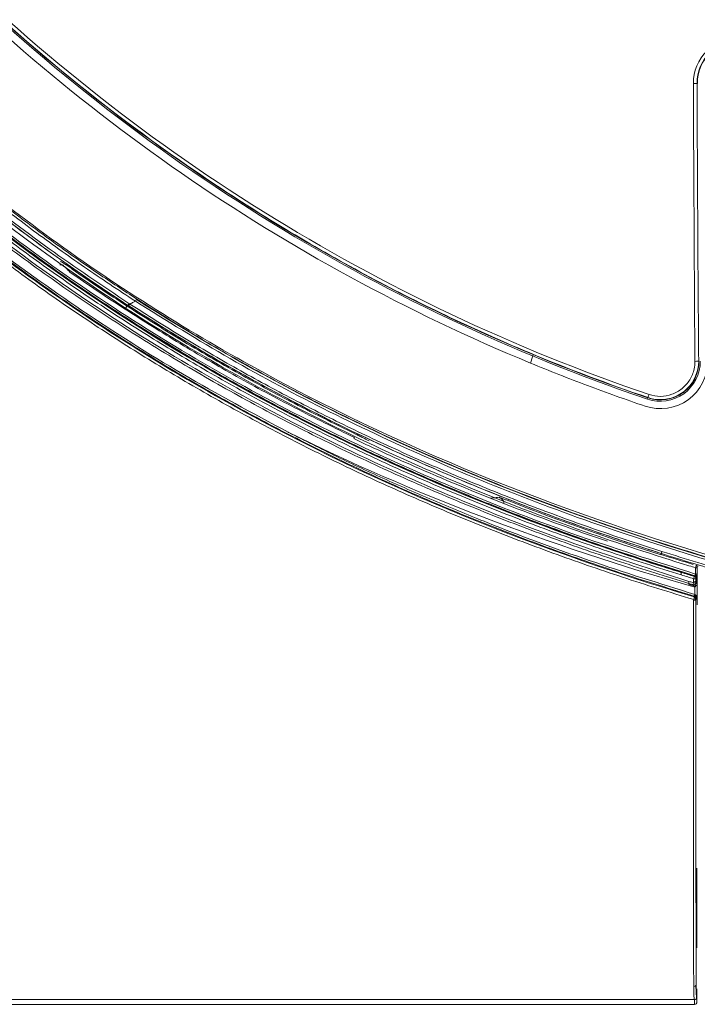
# Model space of a CAD drawing. Extents: x 4615668 to 9294084, y 16339 to 10688993.
# Tile 62 of 256: x 4720891 to 4720898, y 5342529 to 5342539. Entities that reach past the tile are written whole.
import ezdxf

# ---------------------------------------------------------------- set-up
doc = ezdxf.new("R2010")
doc.units = 0
doc.header["$MEASUREMENT"] = 0
doc.layers.add('WM_KLIM_urządzenia', color=3, linetype='Continuous', lineweight=13)
doc.layers.add('Wymiat 100', color=251, linetype='Continuous', lineweight=5)

# ---------------------------------------------------------------- blocks, each defined once
blk = doc.blocks.new('G$C189976BA')
at = {"layer": 'WM_KLIM_urządzenia', "linetype": 'Continuous'}
for p, q in [((13.865, 7.728), (13.871, 7.738)), ((13.894, 7.749), (13.883, 7.756)), ((20.03, 6.766), (20.021, 6.778)), ((19.621, 6.699), (19.625, 6.714)), ((20.17, 4.836), (20.17, 4.768)), ((20.139, 4.742), (20.145, 4.745)), ((20.152, 4.733), (20.158, 4.736)), ((20.153, 4.745), (20.162, 4.744)), ((20.156, 4.683), (20.156, 4.716)), ((20.156, 4.671), (20.156, 4.683)), ((20.157, 4.717), (20.163, 4.72)), ((20.163, 4.72), (20.157, 4.717)), ((20.158, 4.736), (20.161, 4.738)), ((20.163, 4.677), (20.163, 4.72)), ((20.158, 4.637), (20.146, 4.651)), ((20.162, 4.51), (20.151, 4.504)), ((20.155, 4.488), (20.154, 4.479)), ((20.156, 4.085), (20.156, 3.965)), ((20.159, 0.15), (20.155, 0.214)), ((8.515, 0.008), (20.141, 0.008)), ((20.137, 0.025), (20.141, 0.025)), ((20.141, 0.025), (20.141, 0.06)), ((20.141, 0.008), (20.141, 0.025)), ((20.164, 0.072), (20.162, 0.108)), ((20.168, 0.086), (20.168, 0.034))]:
    blk.add_line(p, q, dxfattribs=at)
for centre, major_axis, ratio, start_param, end_param in [((20.129, 10.191), (-0.0438, -0.0002), 0.05078, 1.552307, 3.054213), ((13.886, 7.76), (-0.0143, -0.0221), 0.017636, 0.034912, 1.495231), ((13.896, 7.753), (-0.0143, -0.0221), 0.017684, 0.034912, 1.495195), ((13.958, 7.785), (-0.0143, -0.0221), 0.017638, 1.494984, 2.958174), ((13.841, 7.692), (-0.0239, -0.0368), 0.013307, 3.176502, 4.635722), ((20.146, 7.121), (-0.0438, -0.0003), 0.082669, 1.552947, 3.054026), ((19.639, 6.755), (0.0141, 0.0415), 0.011431, 3.228865, 4.623695), ((20.153, 4.837), (0.0175, 0), 0.123307, 4.697775, 6.176178), ((20.131, 4.717), (-0.0076, -0.0252), 0.022388, 1.446256, 3.054304), ((20.131, 4.717), (-0.0263, 0), 0.125363, 1.556263, 3.034711), ((20.131, 4.684), (-0.0263, 0), 0.126161, 1.556307, 3.034756), ((20.131, 4.717), (-0.0127, 0.0231), 0.992598, 4.199774, 5.482775), ((20.137, 4.72), (-0.0127, 0.0231), 0.992598, 4.199507, 5.482757), ((20.153, 4.764), (0.0051, 0.0168), 0.022173, 1.489125, 3.054305), ((20.153, 4.768), (0.0175, 0), 0.124805, 4.697866, 6.176276), ((20.153, 4.767), (0.0175, -0.0001), 0.084498, 4.710447, 6.176735), ((20.131, 4.672), (-0.02, -0.0171), 0.987257, 0.579587, 2.414636), ((20.131, 4.672), (-0.0076, -0.0252), 0.022713, 0.087289, 1.445231), ((20.131, 4.672), (-0.0263, 0), 0.126435, 1.556322, 3.034772), ((20.134, 4.487), (-0.0219, 0.0007), 0.162954, 3.248663, 4.64406), ((20.145, 4.537), (-0.005, -0.0168), 0.023922, 4.583036, 5.846518), ((20.145, 4.537), (-0.005, -0.0168), 0.023922, 5.846518, 6.195894), ((20.153, 4.535), (-0.0047, -0.0169), 0.206412, 4.636787, 5.890697), ((20.153, 4.535), (-0.0047, -0.0169), 0.206412, 5.890697, 6.193993), ((20.164, 4.53), (-0.0085, -0.0153), 0.436991, 4.820016, 6.12378), ((20.164, 4.53), (-0.0085, -0.0153), 0.436991, 6.12378, 6.16467), ((20.141, 4.494), (-0.0128, 0.023), 0.992623, 4.19542, 5.213229)]:
    blk.add_ellipse(centre, major_axis=major_axis, ratio=ratio, start_param=start_param, end_param=end_param, dxfattribs=at)
at = {"layer": 'WM_KLIM_urządzenia', "linetype": 'Continuous', "extrusion": (0, 0, -1)}
blk.add_ellipse((20.141, 0.034), major_axis=(0, 0.0264), ratio=0.996195, start_param=1.570796, end_param=3.141593, dxfattribs=at)
at = {"layer": 'WM_KLIM_urządzenia', "linetype": 'Continuous'}
for points, knots in [([(4.541, 20.141), (4.62, 19.883), (4.778, 19.372), (5.039, 18.618), (5.318, 17.881), (5.615, 17.161), (5.931, 16.459), (6.264, 15.775), (6.616, 15.108), (6.986, 14.458), (7.374, 13.827), (7.781, 13.212), (8.205, 12.615), (8.762, 11.887), (9.471, 11.046), (10.359, 10.116), (11.304, 9.243), (12.305, 8.427), (13.363, 7.668), (14.475, 6.962), (15.254, 6.545), (15.646, 6.334)], [0, 0, 0, 0, 0.044359, 0.088119, 0.131317, 0.173991, 0.216178, 0.257919, 0.299255, 0.340228, 0.380882, 0.421259, 0.461407, 0.50137, 0.571972, 0.642341, 0.712747, 0.783456, 0.854733, 0.926832, 1, 1, 1, 1]), ([(20.148, 4.747), (19.897, 4.825), (19.395, 4.98), (18.651, 5.24), (17.916, 5.518), (17.191, 5.82), (16.475, 6.143), (15.77, 6.491), (15.075, 6.862), (14.392, 7.258), (13.724, 7.679), (13.073, 8.121), (12.442, 8.586), (11.83, 9.071), (11.239, 9.579), (10.668, 10.108), (10.116, 10.658), (9.585, 11.231), (9.075, 11.826), (8.585, 12.442), (8.117, 13.079), (7.672, 13.733), (7.253, 14.401), (6.859, 15.08), (6.49, 15.772), (6.144, 16.474), (5.821, 17.188), (5.52, 17.913), (5.241, 18.648), (4.981, 19.392), (4.826, 19.895), (4.748, 20.147)], [0, 0, 0, 0, 0.034653, 0.069219, 0.103721, 0.138188, 0.172653, 0.20715, 0.24172, 0.276415, 0.31114, 0.34568, 0.380053, 0.414305, 0.448485, 0.482641, 0.516822, 0.551078, 0.585461, 0.620019, 0.65478, 0.689535, 0.724111, 0.758574, 0.79297, 0.827341, 0.861723, 0.896151, 0.930655, 0.965263, 1, 1, 1, 1]), ([(4.767, 20.15), (4.839, 19.918), (4.981, 19.457), (5.216, 18.777), (5.463, 18.112), (5.82, 17.23), (6.31, 16.15), (7.011, 14.825), (7.831, 13.5), (8.944, 11.971), (10.465, 10.259), (12.511, 8.481), (14.496, 7.183), (16.177, 6.297), (17.463, 5.715), (18.79, 5.197), (19.695, 4.911), (20.153, 4.766)], [0, 0, 0, 0, 0.032026, 0.063631, 0.094836, 0.125665, 0.189001, 0.251253, 0.323227, 0.394224, 0.500483, 0.624393, 0.750614, 0.812192, 0.874878, 0.936669, 1, 1, 1, 1]), ([(20.08, 4.499), (19.818, 4.58), (19.296, 4.742), (18.529, 5.011), (17.779, 5.297), (17.047, 5.602), (16.334, 5.927), (15.639, 6.27), (14.962, 6.632), (14.304, 7.013), (13.663, 7.412), (13.041, 7.831), (12.438, 8.268), (11.852, 8.724), (11.285, 9.198), (10.736, 9.692), (10.05, 10.353), (9.251, 11.208), (8.37, 12.284), (7.556, 13.425), (6.808, 14.63), (6.127, 15.899), (5.513, 17.232), (4.96, 18.628), (4.654, 19.593), (4.499, 20.081)], [0, 0, 0, 0, 0.035777, 0.071059, 0.105879, 0.140266, 0.174253, 0.207874, 0.241164, 0.274158, 0.306892, 0.339405, 0.371733, 0.403915, 0.435991, 0.467999, 0.49998, 0.559966, 0.620172, 0.680856, 0.742273, 0.804667, 0.868274, 0.933315, 1, 1, 1, 1]), ([(4.512, 20.139), (5.067, 18.283), (5.797, 16.502), (6.989, 14.398), (7.243, 13.981), (7.776, 13.169), (8.054, 12.774), (8.925, 11.624), (9.553, 10.901), (10.908, 9.548), (11.634, 8.916), (12.797, 8.038), (13.197, 7.757), (14.009, 7.226), (14.422, 6.975), (16.51, 5.794), (18.283, 5.067), (20.138, 4.513)], [0, 0, 0, 0, 0.249419, 0.249419, 0.312069, 0.312069, 0.37472, 0.37472, 0.50002, 0.50002, 0.625321, 0.625321, 0.687971, 0.687971, 0.750622, 0.750622, 1, 1, 1, 1]), ([(20.14, 4.521), (19.88, 4.601), (19.362, 4.76), (18.596, 5.026), (17.841, 5.312), (17.097, 5.621), (16.365, 5.953), (15.646, 6.308), (14.939, 6.687), (14.245, 7.091), (13.564, 7.521), (12.898, 7.976), (12.251, 8.455), (11.626, 8.956), (11.023, 9.477), (10.444, 10.018), (9.888, 10.58), (9.354, 11.161), (8.843, 11.762), (8.355, 12.383), (7.888, 13.023), (7.444, 13.682), (7.024, 14.357), (6.628, 15.046), (6.257, 15.746), (5.91, 16.456), (5.588, 17.174), (5.288, 17.902), (5.011, 18.639), (4.754, 19.383), (4.599, 19.885), (4.522, 20.136)], [0, 0, 0, 0, 0.035266, 0.070362, 0.105313, 0.140149, 0.174903, 0.20961, 0.244309, 0.279043, 0.31386, 0.348822, 0.38372, 0.418372, 0.452815, 0.487099, 0.521277, 0.555398, 0.589513, 0.62367, 0.657916, 0.692297, 0.726807, 0.761223, 0.795477, 0.829627, 0.863709, 0.897758, 0.931806, 0.965878, 1, 1, 1, 1]), ([(20.08, 4.66), (19.827, 4.739), (19.32, 4.897), (18.566, 5.161), (17.815, 5.448), (17.068, 5.761), (16.327, 6.1), (15.591, 6.467), (14.862, 6.863), (14.141, 7.291), (13.427, 7.751), (12.725, 8.244), (12.039, 8.769), (11.372, 9.323), (10.728, 9.906), (10.105, 10.52), (9.506, 11.164), (8.929, 11.839), (8.376, 12.545), (7.848, 13.283), (7.345, 14.052), (6.87, 14.848), (6.425, 15.669), (6.011, 16.511), (5.628, 17.373), (5.275, 18.256), (4.949, 19.159), (4.757, 19.773), (4.66, 20.081)], [0, 0, 0, 0, 0.034869, 0.069916, 0.105163, 0.140638, 0.176372, 0.212403, 0.248776, 0.285541, 0.322766, 0.360484, 0.398389, 0.436364, 0.474465, 0.512759, 0.551314, 0.5902, 0.629491, 0.66926, 0.709586, 0.750344, 0.791246, 0.83235, 0.87372, 0.915416, 0.957493, 1, 1, 1, 1]), ([(4.684, 20.081), (4.765, 19.822), (4.925, 19.308), (5.191, 18.552), (5.475, 17.813), (5.777, 17.092), (6.097, 16.389), (6.436, 15.703), (6.794, 15.036), (7.17, 14.387), (7.564, 13.755), (7.977, 13.142), (8.408, 12.546), (8.858, 11.968), (9.326, 11.409), (9.812, 10.867), (10.465, 10.189), (11.309, 9.398), (12.373, 8.526), (13.5, 7.719), (14.692, 6.977), (15.946, 6.301), (17.264, 5.692), (18.644, 5.143), (19.598, 4.839), (20.08, 4.684)], [0, 0, 0, 0, 0.035711, 0.070931, 0.105692, 0.140023, 0.173957, 0.207529, 0.240771, 0.273719, 0.30641, 0.338878, 0.371163, 0.403302, 0.435334, 0.467297, 0.499231, 0.559315, 0.619619, 0.680402, 0.741915, 0.804403, 0.868099, 0.933229, 1, 1, 1, 1]), ([(19.992, 4.756), (19.736, 4.837), (19.228, 4.997), (18.479, 5.264), (17.747, 5.547), (17.033, 5.849), (16.337, 6.169), (15.659, 6.508), (14.998, 6.864), (14.355, 7.239), (13.729, 7.632), (13.122, 8.043), (12.532, 8.472), (11.959, 8.92), (11.405, 9.386), (10.868, 9.869), (10.199, 10.517), (9.418, 11.351), (8.558, 12.401), (7.762, 13.513), (7.03, 14.687), (6.361, 15.923), (5.757, 17.221), (5.213, 18.58), (4.909, 19.518), (4.756, 19.993)], [0, 0, 0, 0, 0.035786, 0.071086, 0.105929, 0.140347, 0.174372, 0.208036, 0.241375, 0.274424, 0.307216, 0.339791, 0.372184, 0.404433, 0.436576, 0.468653, 0.500703, 0.560639, 0.620797, 0.68143, 0.742782, 0.805092, 0.868588, 0.933489, 1, 1, 1, 1]), ([(4.784, 19.995), (4.852, 19.773), (4.923, 19.551), (5.367, 18.219), (5.81, 17.127), (6.855, 15.017), (7.45, 14.011), (8.462, 12.584), (8.819, 12.121), (9.574, 11.225), (9.974, 10.788), (12.056, 8.709), (13.968, 7.373), (17.137, 5.805), (18.223, 5.366), (19.553, 4.922), (19.772, 4.852), (19.993, 4.784)], [0, 0, 0, 0, 0.030952, 0.030952, 0.187332, 0.187332, 0.343713, 0.343713, 0.421903, 0.421903, 0.500094, 0.500094, 0.812855, 0.812855, 0.969236, 0.969236, 1, 1, 1, 1]), ([(4.786, 19.993), (5.331, 18.22), (6.036, 16.525), (7.177, 14.512), (7.425, 14.106), (7.948, 13.307), (8.226, 12.913), (9.091, 11.768), (9.713, 11.053), (11.046, 9.719), (11.758, 9.1), (12.89, 8.242), (13.278, 7.968), (14.077, 7.443), (14.488, 7.191), (16.515, 6.04), (18.218, 5.332), (19.992, 4.787)], [0, 0, 0, 0, 0.246007, 0.246007, 0.309504, 0.309504, 0.373002, 0.373002, 0.499996, 0.499996, 0.626991, 0.626991, 0.690488, 0.690488, 0.753986, 0.753986, 1, 1, 1, 1]), ([(4.884, 19.993), (4.925, 19.86), (4.967, 19.727), (5.084, 19.366), (5.162, 19.138), (5.401, 18.461), (5.572, 18.015), (6.12, 16.696), (6.534, 15.841), (7.235, 14.599), (7.482, 14.191), (8.005, 13.391), (8.281, 12.997), (9.149, 11.846), (9.777, 11.122), (11.137, 9.763), (11.861, 9.137), (13.378, 7.994), (14.174, 7.476), (15.833, 6.538), (16.701, 6.117), (18.025, 5.567), (18.471, 5.396), (19.304, 5.102), (19.691, 4.978), (20.08, 4.857)], [0, 0, 0, 0, 0.018601, 0.018601, 0.050564, 0.050564, 0.114491, 0.114491, 0.242343, 0.242343, 0.30627, 0.30627, 0.370196, 0.370196, 0.498049, 0.498049, 0.625902, 0.625902, 0.753755, 0.753755, 0.881608, 0.881608, 0.945534, 0.945534, 1, 1, 1, 1]), ([(6.699, 19.621), (7.21, 18.115), (7.884, 16.696), (9.128, 14.696), (9.583, 14.049), (10.571, 12.804), (11.095, 12.216), (12.76, 10.55), (13.992, 9.568), (16.688, 7.887), (18.115, 7.211), (19.621, 6.699)], [0, 0, 0, 0, 0.25, 0.25, 0.375, 0.375, 0.5, 0.5, 0.75, 0.75, 1, 1, 1, 1]), ([(19.625, 6.714), (18.12, 7.225), (16.695, 7.9), (14.001, 9.58), (12.77, 10.562), (11.106, 12.226), (10.582, 12.814), (9.595, 14.058), (9.14, 14.704), (7.897, 16.703), (7.224, 18.121), (6.713, 19.626)], [0, 0, 0, 0, 0.25, 0.25, 0.5, 0.5, 0.625, 0.625, 0.75, 0.75, 1, 1, 1, 1]), ([(6.716, 19.627), (6.862, 19.197), (7.023, 18.771), (7.713, 17.109), (8.345, 15.927), (9.465, 14.25), (9.868, 13.705), (10.728, 12.657), (11.18, 12.158), (12.601, 10.733), (13.635, 9.88), (15.32, 8.749), (15.903, 8.397), (17.088, 7.76), (17.694, 7.472), (18.744, 7.033), (19.182, 6.868), (19.627, 6.717)], [0, 0, 0, 0, 0.07153, 0.07153, 0.284983, 0.284983, 0.39171, 0.39171, 0.498437, 0.498437, 0.711891, 0.711891, 0.818617, 0.818617, 0.925344, 0.925344, 1, 1, 1, 1]), ([(6.751, 19.639), (7.261, 18.137), (7.933, 16.722), (9.174, 14.727), (9.628, 14.082), (10.613, 12.841), (11.136, 12.254), (12.797, 10.593), (14.026, 9.613), (16.714, 7.936), (18.137, 7.261), (19.639, 6.751)], [0, 0, 0, 0, 0.25, 0.25, 0.375, 0.375, 0.5, 0.5, 0.75, 0.75, 1, 1, 1, 1]), ([(18.328, 7.098), (16.958, 7.664), (15.671, 8.366), (13.26, 10.031), (12.127, 11.007), (10.124, 13.145), (9.241, 14.311), (8.101, 16.211), (7.754, 16.868), (7.134, 18.207), (6.86, 18.893), (6.623, 19.595)], [0, 0, 0, 0, 0.25, 0.25, 0.5, 0.5, 0.75, 0.75, 0.875, 0.875, 1, 1, 1, 1]), ([(13.871, 7.738), (12.666, 8.52), (11.533, 9.429), (9.499, 11.452), (8.593, 12.569), (7.8, 13.776)], [0, 0, 0, 0, 0.5, 0.5, 1, 1, 1, 1]), ([(7.801, 13.776), (8.059, 13.383), (8.331, 12.998), (9.185, 11.867), (9.804, 11.154), (11.145, 9.812), (11.86, 9.192), (12.994, 8.333), (13.382, 8.06), (13.809, 7.78), (13.84, 7.759), (13.872, 7.739)], [0, 0, 0, 0, 0.163529, 0.163529, 0.492928, 0.492928, 0.822327, 0.822327, 0.987027, 0.987027, 1, 1, 1, 1]), ([(7.829, 13.776), (7.961, 13.58), (8.225, 13.186), (8.65, 12.609), (9.167, 11.949), (9.791, 11.222), (10.533, 10.445), (11.315, 9.707), (12.139, 9.011), (12.992, 8.356), (13.589, 7.957), (13.885, 7.758)], [0, 0, 0, 0, 0.082318, 0.165587, 0.250015, 0.374635, 0.499671, 0.624773, 0.749658, 0.875699, 1, 1, 1, 1]), ([(20.128, 10.189), (20.127, 10.324), (20.183, 10.457), (20.371, 10.647), (20.504, 10.703), (20.64, 10.704)], [0, 0, 0, 0, 0.5, 0.5, 1, 1, 1, 1]), ([(20.64, 10.665), (20.64, 10.665), (20.639, 10.665), (20.515, 10.665), (20.393, 10.613), (20.219, 10.438), (20.168, 10.316), (20.169, 10.191), (20.169, 10.191), (20.169, 10.19)], [0, 0, 0, 0, 0.001099, 0.001099, 0.500068, 0.500068, 0.999037, 0.999037, 1, 1, 1, 1]), ([(20.64, 10.662), (20.516, 10.662), (20.395, 10.61), (20.222, 10.437), (20.172, 10.315), (20.173, 10.191)], [0, 0, 0, 0, 0.5, 0.5, 1, 1, 1, 1]), ([(13.957, 7.783), (13.768, 7.907), (13.387, 8.158), (12.827, 8.561), (12.188, 9.052), (11.478, 9.642), (10.975, 10.114), (10.722, 10.352)], [0, 0, 0, 0, 0.164342, 0.331042, 0.500002, 0.748459, 1, 1, 1, 1]), ([(10.742, 10.372), (10.903, 10.218), (11.22, 9.917), (11.702, 9.493), (12.176, 9.1), (12.641, 8.736), (13.095, 8.401), (13.536, 8.092), (13.829, 7.9), (13.972, 7.806)], [0, 0, 0, 0, 0.16177, 0.317111, 0.466151, 0.608964, 0.74557, 0.875939, 1, 1, 1, 1]), ([(31.44, 3.515), (29.576, 3.516), (27.712, 3.616), (24.013, 4.068), (22.177, 4.421), (18.603, 5.471), (16.863, 6.168), (14.419, 7.521), (13.633, 8.023), (12.134, 9.131), (11.423, 9.735), (10.753, 10.383)], [0, 0, 0, 0, 0.25, 0.25, 0.5, 0.5, 0.75, 0.75, 0.875, 0.875, 1, 1, 1, 1]), ([(20.146, 7.118), (20.145, 7.147), (20.145, 7.176), (20.144, 7.322), (20.143, 7.438), (20.139, 8.021), (20.137, 8.488), (20.132, 9.366), (20.13, 9.777), (20.128, 10.189)], [0, 0, 0, 0, 0.028492, 0.028492, 0.142458, 0.142458, 0.598352, 0.598352, 1, 1, 1, 1]), ([(13.148, 8.186), (13.148, 8.186), (13.148, 8.186), (13.146, 8.186), (13.144, 8.186), (13.135, 8.185), (13.128, 8.184), (13.121, 8.184)], [0, 0, 0, 0, 0.005199, 0.005199, 0.198743, 0.198743, 1, 1, 1, 1]), ([(13.129, 8.222), (13.131, 8.222), (13.134, 8.221), (13.15, 8.211), (13.175, 8.194), (13.212, 8.169), (13.241, 8.149), (13.256, 8.138)], [0, 0, 0, 0, 0.164334, 0.325885, 0.501498, 0.743942, 1, 1, 1, 1]), ([(13.232, 8.105), (13.221, 8.117), (13.202, 8.136), (13.177, 8.162), (13.155, 8.182), (13.15, 8.185), (13.148, 8.186)], [0, 0, 0, 0, 0.321514, 0.500931, 0.772918, 1, 1, 1, 1]), ([(13.256, 8.138), (13.457, 7.998), (13.66, 7.861), (13.865, 7.728), (13.865, 7.728), (13.865, 7.728)], [0, 0, 0, 0, 0.999994, 0.999994, 1, 1, 1, 1]), ([(13.882, 7.731), (13.878, 7.734), (13.875, 7.736), (13.871, 7.738), (13.871, 7.738), (13.871, 7.738)], [0, 0, 0, 0, 0.999676, 0.999676, 1, 1, 1, 1]), ([(19.773, 4.992), (19.513, 5.078), (19.004, 5.244), (18.269, 5.515), (17.577, 5.792), (16.929, 6.073), (16.322, 6.357), (15.757, 6.64), (15.233, 6.921), (14.747, 7.197), (14.3, 7.464), (14.018, 7.644), (13.882, 7.731)], [0, 0, 0, 0, 0.126178, 0.246382, 0.360678, 0.469125, 0.571805, 0.668813, 0.760143, 0.845788, 0.925743, 1, 1, 1, 1]), ([(19.773, 4.993), (19.429, 5.104), (19.085, 5.219), (18.074, 5.585), (17.413, 5.855), (16.112, 6.453), (15.476, 6.78), (14.526, 7.327), (14.203, 7.528), (13.883, 7.732)], [0, 0, 0, 0, 0.166852, 0.166852, 0.495981, 0.495981, 0.825109, 0.825109, 1, 1, 1, 1]), ([(13.896, 7.751), (13.9, 7.754), (13.916, 7.762), (13.937, 7.772), (13.953, 7.781), (13.957, 7.783)], [0, 0, 0, 0, 0.204834, 0.80057, 1, 1, 1, 1]), ([(13.896, 7.751), (14.09, 7.628), (14.48, 7.38), (15.084, 7.03), (15.703, 6.694), (16.34, 6.374), (16.994, 6.07), (17.666, 5.781), (18.355, 5.508), (19.06, 5.25), (19.539, 5.093), (19.781, 5.014)], [0, 0, 0, 0, 0.106013, 0.213095, 0.321335, 0.430822, 0.541643, 0.653885, 0.767636, 0.88298, 1, 1, 1, 1]), ([(31.439, 3.453), (31.077, 3.456), (30.358, 3.46), (29.29, 3.496), (28.242, 3.553), (27.214, 3.633), (26.207, 3.735), (25.219, 3.861), (24.252, 4.009), (23.305, 4.179), (22.226, 4.404), (21.026, 4.699), (19.72, 5.085), (18.464, 5.522), (17.26, 6.009), (16.108, 6.548), (15.004, 7.132), (14.304, 7.567), (13.957, 7.783)], [0, 0, 0, 0, 0.059589, 0.118101, 0.175565, 0.232011, 0.287471, 0.341978, 0.395565, 0.448268, 0.500126, 0.576653, 0.651207, 0.723942, 0.79502, 0.864609, 0.932879, 1, 1, 1, 1]), ([(13.97, 7.803), (15.196, 7.014), (16.501, 6.348), (19.586, 5.095), (21.396, 4.582), (25.07, 3.861), (26.935, 3.649), (29.682, 3.5), (30.561, 3.477), (31.439, 3.477)], [0, 0, 0, 0, 0.23976, 0.23976, 0.547659, 0.547659, 0.855558, 0.855558, 1, 1, 1, 1]), ([(13.972, 7.806), (14.165, 7.684), (14.574, 7.426), (15.236, 7.045), (16.046, 6.614), (16.987, 6.165), (18.251, 5.63), (20.036, 4.994), (22.037, 4.459), (24.415, 3.992), (26.574, 3.708), (29.053, 3.518), (30.574, 3.496), (31.439, 3.484)], [0, 0, 0, 0, 0.0376, 0.079407, 0.125729, 0.188399, 0.250897, 0.351483, 0.499779, 0.591139, 0.749964, 0.857613, 1, 1, 1, 1]), ([(16.38, 6.275), (16.159, 6.383), (15.72, 6.599), (15.077, 6.947), (14.45, 7.309), (14.044, 7.566), (13.842, 7.695)], [0, 0, 0, 0, 0.253537, 0.504549, 0.753286, 1, 1, 1, 1]), ([(13.865, 7.728), (14.059, 7.605), (14.467, 7.345), (15.07, 6.997), (15.719, 6.645), (16.153, 6.431), (16.398, 6.31)], [0, 0, 0, 0, 0.237478, 0.499739, 0.718113, 1, 1, 1, 1]), ([(19.595, 6.622), (19.755, 6.569), (19.936, 6.596), (20.206, 6.791), (20.29, 6.953), (20.29, 7.121)], [0, 0, 0, 0, 0.5, 0.5, 1, 1, 1, 1]), ([(19.621, 6.699), (19.755, 6.654), (19.908, 6.677), (20.135, 6.842), (20.206, 6.98), (20.205, 7.121)], [0, 0, 0, 0, 0.5, 0.5, 1, 1, 1, 1]), ([(20.19, 7.121), (20.191, 6.985), (20.123, 6.851), (19.903, 6.692), (19.755, 6.67), (19.625, 6.714)], [0, 0, 0, 0, 0.5, 0.5, 1, 1, 1, 1]), ([(19.627, 6.717), (19.67, 6.702), (19.715, 6.695), (19.87, 6.693), (19.981, 6.738), (20.14, 6.895), (20.186, 7.004), (20.187, 7.117), (20.187, 7.118), (20.187, 7.12)], [0, 0, 0, 0, 0.167887, 0.167887, 0.580684, 0.580684, 0.993481, 0.993481, 1, 1, 1, 1]), ([(19.639, 6.751), (19.679, 6.737), (19.723, 6.73), (19.808, 6.731), (19.851, 6.739), (19.932, 6.768), (19.97, 6.79), (20.037, 6.843), (20.066, 6.877), (20.111, 6.95), (20.128, 6.991), (20.143, 7.061), (20.146, 7.089), (20.146, 7.118)], [0, 0, 0, 0, 0.176115, 0.176115, 0.352215, 0.352215, 0.528544, 0.528544, 0.705545, 0.705545, 0.883294, 0.883294, 1, 1, 1, 1]), ([(15.653, 6.331), (15.83, 6.241), (16.186, 6.061), (16.73, 5.807), (17.285, 5.564), (18.031, 5.258), (18.981, 4.903), (19.754, 4.662), (20.145, 4.54)], [0, 0, 0, 0, 0.123034, 0.247026, 0.37205, 0.498178, 0.746439, 1, 1, 1, 1]), ([(19.177, 5.128), (18.47, 5.368), (17.528, 5.731), (16.61, 6.15), (16.373, 6.263)], [0, 0, 0, 0, 0.739901, 1, 1, 1, 1]), ([(16.398, 6.31), (16.414, 6.303), (16.445, 6.287), (16.486, 6.267), (16.519, 6.25), (16.534, 6.242), (16.542, 6.237)], [0, 0, 0, 0, 0.244963, 0.499498, 0.7493, 1, 1, 1, 1]), ([(17.88, 5.605), (17.885, 5.605), (17.889, 5.606), (17.911, 5.608), (17.929, 5.609), (17.958, 5.612), (17.969, 5.613), (17.98, 5.614)], [0, 0, 0, 0, 0.133891, 0.133891, 0.669454, 0.669454, 1, 1, 1, 1]), ([(17.98, 5.614), (18, 5.607), (18.03, 5.596), (18.078, 5.578), (18.104, 5.568), (18.116, 5.563)], [0, 0, 0, 0, 0.500194, 0.760666, 1, 1, 1, 1]), ([(18.034, 5.548), (18.034, 5.549), (18.031, 5.564), (18.018, 5.592), (17.993, 5.607), (17.98, 5.614)], [0, 0, 0, 0, 0.030507, 0.525408, 1, 1, 1, 1]), ([(19.781, 5.015), (20.044, 4.933), (20.576, 4.769), (21.388, 4.549), (22.218, 4.347), (23.067, 4.165), (23.935, 4.001), (24.821, 3.857), (25.725, 3.732), (26.649, 3.627), (27.59, 3.54), (28.551, 3.473), (29.53, 3.425), (30.528, 3.396), (31.199, 3.392), (31.538, 3.39)], [0, 0, 0, 0, 0.069514, 0.14009, 0.211781, 0.284635, 0.358701, 0.434025, 0.510652, 0.588622, 0.667978, 0.748757, 0.830997, 0.914734, 1, 1, 1, 1]), ([(31.538, 3.369), (31.22, 3.37), (30.58, 3.374), (29.61, 3.401), (28.625, 3.447), (27.624, 3.515), (26.611, 3.608), (25.498, 3.737), (24.175, 3.931), (22.755, 4.198), (21.454, 4.505), (20.495, 4.768), (19.977, 4.929), (19.773, 4.992)], [0, 0, 0, 0, 0.079819, 0.161182, 0.243981, 0.328106, 0.413457, 0.499938, 0.610029, 0.74988, 0.863388, 0.946274, 1, 1, 1, 1]), ([(20.153, 4.835), (20.155, 4.843), (20.158, 4.858), (20.159, 4.862), (20.16, 4.864)], [0, 0, 0, 0, 0.497599, 1, 1, 1, 1]), ([(20.17, 4.856), (20.17, 4.856), (20.17, 4.855), (20.171, 4.853), (20.172, 4.851), (20.172, 4.848), (20.172, 4.848), (20.172, 4.848)], [0, 0, 0, 0, 0.224555, 0.224555, 0.899252, 0.899252, 1, 1, 1, 1]), ([(20.172, 4.847), (20.172, 4.847), (20.172, 4.847), (20.171, 4.847), (20.171, 4.846), (20.171, 4.845), (20.171, 4.844), (20.171, 4.842), (20.171, 4.841), (20.171, 4.839), (20.171, 4.838), (20.171, 4.837)], [0, 0, 0, 0, 0.186139, 0.186139, 0.379105, 0.379105, 0.581258, 0.581258, 0.790871, 0.790871, 1, 1, 1, 1]), ([(20.172, 4.427), (20.172, 4.542), (20.172, 4.658), (20.172, 4.799), (20.172, 4.823), (20.172, 4.848)], [0, 0, 0, 0, 0.825763, 0.825763, 1, 1, 1, 1]), ([(19.993, 4.787), (20.02, 4.778), (20.047, 4.77), (20.095, 4.755), (20.117, 4.749), (20.139, 4.742)], [0, 0, 0, 0, 0.555371, 0.555371, 1, 1, 1, 1]), ([(19.993, 4.786), (19.993, 4.784), (19.993, 4.779), (19.993, 4.765), (19.993, 4.756)], [0, 0, 0, 0, 0.383571, 1, 1, 1, 1]), ([(20.131, 4.714), (20.109, 4.72), (20.087, 4.727), (20.041, 4.741), (20.017, 4.748), (19.993, 4.756)], [0, 0, 0, 0, 0.470769, 0.470769, 1, 1, 1, 1]), ([(20.08, 4.66), (20.08, 4.661), (20.08, 4.662), (20.08, 4.664), (20.08, 4.666), (20.08, 4.67), (20.08, 4.672), (20.08, 4.678), (20.08, 4.681), (20.08, 4.684)], [0, 0, 0, 0, 0.237691, 0.237691, 0.47498, 0.47498, 0.718395, 0.718395, 1, 1, 1, 1]), ([(20.08, 4.684), (20.095, 4.68), (20.109, 4.676), (20.126, 4.671), (20.128, 4.67), (20.131, 4.669)], [0, 0, 0, 0, 0.858002, 0.858002, 1, 1, 1, 1]), ([(20.167, 4.722), (20.166, 4.728), (20.164, 4.739), (20.153, 4.745), (20.148, 4.747)], [0, 0, 0, 0, 0.500123, 1, 1, 1, 1]), ([(20.167, 4.722), (20.167, 4.727), (20.166, 4.734), (20.161, 4.745), (20.157, 4.754), (20.154, 4.762), (20.153, 4.765)], [0, 0, 0, 0, 0.297557, 0.500136, 0.75922, 1, 1, 1, 1]), ([(20.157, 4.683), (20.158, 4.683), (20.159, 4.682), (20.161, 4.68), (20.162, 4.678), (20.163, 4.677)], [0, 0, 0, 0, 0.423211, 0.423211, 1, 1, 1, 1]), ([(20.171, 4.767), (20.171, 4.766), (20.171, 4.766), (20.171, 4.761), (20.17, 4.756), (20.17, 4.745), (20.17, 4.74), (20.169, 4.733), (20.168, 4.73), (20.168, 4.727), (20.168, 4.726), (20.168, 4.724), (20.167, 4.723), (20.167, 4.722), (20.167, 4.722), (20.167, 4.722)], [0, 0, 0, 0, 0.006418, 0.006418, 0.293063, 0.293063, 0.623206, 0.623206, 0.806716, 0.806716, 0.900059, 0.900059, 0.993654, 0.993654, 1, 1, 1, 1]), ([(20.124, 4.647), (20.121, 4.648), (20.119, 4.649), (20.104, 4.653), (20.092, 4.657), (20.08, 4.66)], [0, 0, 0, 0, 0.165397, 0.165397, 1, 1, 1, 1]), ([(20.136, 4.633), (20.135, 4.635), (20.134, 4.636), (20.13, 4.64), (20.127, 4.644), (20.124, 4.647)], [0, 0, 0, 0, 0.236956, 0.236956, 1, 1, 1, 1]), ([(20.145, 4.632), (20.146, 4.632), (20.147, 4.633), (20.149, 4.633), (20.15, 4.633), (20.153, 4.634), (20.154, 4.634), (20.155, 4.635)], [0, 0, 0, 0, 0.257708, 0.257708, 0.623147, 0.623147, 1, 1, 1, 1]), ([(20.155, 4.635), (20.154, 4.631), (20.152, 4.626), (20.148, 4.621), (20.146, 4.62), (20.146, 4.62), (20.145, 4.62), (20.145, 4.62), (20.145, 4.62)], [0, 0, 0, 0, 0.668298, 0.859231, 0.931429, 0.965474, 0.982598, 1, 1, 1, 1]), ([(20.145, 4.54), (20.145, 4.552), (20.145, 4.564), (20.145, 4.591), (20.145, 4.606), (20.145, 4.62)], [0, 0, 0, 0, 0.455934, 0.455934, 1, 1, 1, 1]), ([(20.169, 4.658), (20.169, 4.653), (20.167, 4.643), (20.159, 4.638), (20.155, 4.635)], [0, 0, 0, 0, 0.499458, 1, 1, 1, 1]), ([(20.155, 4.635), (20.16, 4.638), (20.166, 4.642), (20.17, 4.65), (20.171, 4.654), (20.171, 4.656)], [0, 0, 0, 0, 0.496904, 0.748322, 1, 1, 1, 1]), ([(20.157, 4.672), (20.159, 4.67), (20.161, 4.668), (20.164, 4.664), (20.165, 4.663), (20.167, 4.661), (20.168, 4.66), (20.169, 4.658), (20.169, 4.658), (20.169, 4.658)], [0, 0, 0, 0, 0.476276, 0.476276, 0.748344, 0.748344, 0.952552, 0.952552, 1, 1, 1, 1]), ([(20.13, 3.961), (20.13, 4.047), (20.13, 4.133), (20.13, 4.305), (20.13, 4.391), (20.13, 4.477)], [0, 0, 0, 0, 0.499921, 0.499921, 1, 1, 1, 1]), ([(20.156, 4.48), (20.156, 4.479), (20.155, 4.479), (20.153, 4.478), (20.151, 4.478), (20.148, 4.478), (20.146, 4.478), (20.142, 4.477), (20.139, 4.477), (20.136, 4.477), (20.135, 4.477), (20.134, 4.477)], [0, 0, 0, 0, 0.228355, 0.228355, 0.456711, 0.456711, 0.685066, 0.685066, 0.913421, 0.913421, 1, 1, 1, 1]), ([(20.136, 4.491), (20.137, 4.494), (20.137, 4.496), (20.138, 4.501), (20.138, 4.504), (20.139, 4.508), (20.139, 4.509), (20.138, 4.511), (20.138, 4.511), (20.138, 4.511), (20.138, 4.511), (20.138, 4.511), (20.138, 4.511), (20.138, 4.511), (20.138, 4.512), (20.138, 4.512), (20.138, 4.512), (20.138, 4.512), (20.138, 4.512), (20.138, 4.512), (20.138, 4.512), (20.138, 4.512), (20.138, 4.512), (20.138, 4.512)], [0, 0, 0, 0, 0.30421, 0.30421, 0.608273, 0.608273, 0.914602, 0.914602, 0.961049, 0.961049, 0.973618, 0.973618, 0.982191, 0.982191, 0.988114, 0.988114, 0.994426, 0.994426, 0.996959, 0.996959, 0.999072, 0.999072, 1, 1, 1, 1]), ([(20.138, 4.513), (20.138, 4.513), (20.138, 4.513), (20.14, 4.514), (20.141, 4.515), (20.145, 4.517), (20.146, 4.517), (20.148, 4.518)], [0, 0, 0, 0, 0.005972, 0.005972, 0.529437, 0.529437, 1, 1, 1, 1]), ([(20.138, 4.513), (20.139, 4.512), (20.139, 4.512), (20.141, 4.511), (20.142, 4.511), (20.144, 4.51), (20.145, 4.509), (20.148, 4.507), (20.15, 4.504), (20.152, 4.501), (20.152, 4.501), (20.153, 4.5), (20.153, 4.499), (20.155, 4.496), (20.156, 4.493), (20.156, 4.489), (20.156, 4.488), (20.156, 4.487)], [0, 0, 0, 0, 0.063648, 0.063648, 0.152273, 0.152273, 0.263641, 0.263641, 0.530212, 0.530212, 0.596858, 0.596858, 0.644262, 0.644262, 0.905337, 0.905337, 1, 1, 1, 1]), ([(20.171, 4.495), (20.17, 4.499), (20.168, 4.506), (20.159, 4.512), (20.155, 4.516)], [0, 0, 0, 0, 0.500711, 1, 1, 1, 1]), ([(20.167, 4.493), (20.165, 4.492), (20.164, 4.491), (20.16, 4.489), (20.158, 4.488), (20.156, 4.487), (20.156, 4.487), (20.156, 4.487)], [0, 0, 0, 0, 0.481899, 0.481899, 0.963797, 0.963797, 1, 1, 1, 1]), ([(20.156, 4.487), (20.156, 4.486), (20.156, 4.485), (20.156, 4.483), (20.156, 4.481), (20.156, 4.48)], [0, 0, 0, 0, 0.307527, 0.307527, 1, 1, 1, 1]), ([(20.156, 4.48), (20.156, 4.394), (20.156, 4.308), (20.156, 4.136), (20.156, 4.051), (20.157, 3.965)], [0, 0, 0, 0, 0.500128, 0.500128, 1, 1, 1, 1]), ([(20.157, 4.532), (20.161, 4.527), (20.169, 4.515), (20.171, 4.502), (20.171, 4.495)], [0, 0, 0, 0, 0.499289, 1, 1, 1, 1]), ([(20.171, 4.495), (20.171, 4.495), (20.17, 4.495), (20.168, 4.494), (20.168, 4.493), (20.167, 4.493)], [0, 0, 0, 0, 0.599848, 0.599848, 1, 1, 1, 1]), ([(20.132, 0.205), (20.131, 0.474), (20.131, 0.779), (20.131, 1.393), (20.131, 1.707), (20.13, 2.659), (20.13, 3.309), (20.13, 3.961)], [0, 0, 0, 0, 0.25, 0.25, 0.5, 0.5, 1, 1, 1, 1]), ([(20.157, 3.965), (20.157, 3.315), (20.157, 2.667), (20.157, 1.717), (20.157, 1.403), (20.158, 0.792), (20.157, 0.487), (20.158, 0.219)], [0, 0, 0, 0, 0.5, 0.5, 0.75, 0.75, 1, 1, 1, 1]), ([(20.158, 0.219), (20.158, 0.19), (20.158, 0.164), (20.16, 0.123), (20.161, 0.107), (20.164, 0.09), (20.166, 0.087), (20.168, 0.084)], [0, 0, 0, 0, 0.357548, 0.357548, 0.714908, 0.714908, 1, 1, 1, 1]), ([(20.14, 0.062), (20.14, 0.062), (20.14, 0.062), (20.139, 0.064), (20.138, 0.068), (20.135, 0.084), (20.134, 0.101), (20.132, 0.146), (20.132, 0.174), (20.132, 0.205), (20.132, 0.205), (20.132, 0.205)], [0, 0, 0, 0, 0.000009, 0.000009, 0.210833, 0.210833, 0.605396, 0.605396, 0.999988, 0.999988, 1, 1, 1, 1]), ([(20.14, 0.062), (20.135, 0.062), (20.131, 0.062), (17.898, 0.062), (15.67, 0.062), (12.737, 0.062), (12.032, 0.062), (9.917, 0.061), (8.507, 0.061), (6.053, 0.06), (5.01, 0.059), (3.966, 0.058)], [0, 0, 0, 0, 0.000831, 0.000831, 0.414142, 0.414142, 0.544887, 0.544887, 0.806378, 0.806378, 1, 1, 1, 1]), ([(20.168, 0.084), (20.168, 0.081), (20.167, 0.079), (20.164, 0.073), (20.163, 0.071), (20.159, 0.066), (20.156, 0.064), (20.151, 0.062), (20.148, 0.061), (20.145, 0.06), (20.144, 0.06), (20.142, 0.06), (20.142, 0.06), (20.141, 0.06)], [0, 0, 0, 0, 0.225296, 0.225296, 0.450589, 0.450589, 0.675929, 0.675929, 0.901357, 0.901357, 0.967371, 0.967371, 1, 1, 1, 1]), ([(20.168, 0.084), (20.168, 0.084), (20.168, 0.084), (20.168, 0.085), (20.168, 0.085), (20.168, 0.085), (20.168, 0.085), (20.168, 0.086), (20.168, 0.086), (20.168, 0.086)], [0, 0, 0, 0, 0.011406, 0.011406, 0.228688, 0.228688, 0.529961, 0.529961, 1, 1, 1, 1])]:
    blk.add_open_spline(points, degree=3, knots=knots, dxfattribs=at)
for points, degree in [([(20.187, 7.12), (20.179, 8.142), (20.173, 9.166), (20.169, 10.19)], 3), ([(13.842, 7.695), (13.637, 7.828), (13.433, 7.965), (13.232, 8.105)], 3), ([(13.885, 7.758), (13.888, 7.756), (13.892, 7.754), (13.896, 7.751)], 3), ([(18.358, 7.19), (18.348, 7.159), (18.338, 7.129), (18.328, 7.098)], 3), ([(18.328, 7.098), (18.338, 7.129), (18.348, 7.159), (18.358, 7.19)], 3), ([(14.989, 7.048), (14.914, 7.091), (14.84, 7.134), (14.765, 7.177)], 3), ([(18.328, 7.098), (18.537, 7.012), (18.956, 6.846), (19.382, 6.695), (19.595, 6.622)], 3), ([(20.145, 4.62), (18.515, 5.085), (17.015, 5.656), (15.646, 6.334)], 3), ([(15.646, 6.334), (15.648, 6.333), (15.65, 6.332), (15.653, 6.331)], 3), ([(16.373, 6.267), (16.376, 6.27), (16.378, 6.272), (16.38, 6.275)], 3), ([(18.116, 5.563), (18.662, 5.35), (19.215, 5.155), (19.773, 4.977)], 3), ([(19.773, 4.977), (19.773, 4.982), (19.773, 4.987), (19.773, 4.992)], 3), ([(19.773, 4.981), (19.89, 4.944), (20.007, 4.908), (20.125, 4.872)], 3), ([(20.08, 4.857), (20.105, 4.85), (20.129, 4.842), (20.153, 4.835)], 3), ([(20.153, 4.766), (20.153, 4.789), (20.153, 4.812), (20.153, 4.835)], 3), ([(20.172, 4.847), (20.172, 4.852), (20.17, 4.856), (20.167, 4.86)], 3), ([(20.167, 4.859), (20.172, 4.857), (20.178, 4.856), (20.183, 4.854)], 3), ([(20.172, 4.847), (20.171, 4.784), (20.17, 4.721), (20.169, 4.658)], 3), ([(20.171, 4.837), (20.171, 4.814), (20.171, 4.791), (20.171, 4.768)], 3), ([(20.138, 4.74), (20.09, 4.755), (20.041, 4.769), (19.993, 4.784)], 3), ([(20.131, 4.68), (20.131, 4.692), (20.131, 4.703), (20.131, 4.714)], 3), ([(20.145, 4.745), (20.146, 4.746), (20.147, 4.747), (20.148, 4.747)], 3), ([(20.153, 4.765), (20.153, 4.766), (20.153, 4.766), (20.153, 4.766)], 3), ([(20.157, 4.717), (20.157, 4.706), (20.157, 4.694), (20.157, 4.683)], 3), ([(20.157, 4.683), (20.157, 4.68), (20.157, 4.676), (20.157, 4.672)], 3), ([(20.167, 4.722), (20.166, 4.721), (20.165, 4.721), (20.163, 4.72)], 3), ([(20.171, 4.768), (20.171, 4.768), (20.171, 4.767), (20.171, 4.767)], 3), ([(20.08, 4.65), (20.08, 4.654), (20.08, 4.657), (20.08, 4.66)], 3), ([(20.136, 4.633), (20.117, 4.639), (20.099, 4.645), (20.08, 4.65)], 3), ([(20.124, 4.647), (20.128, 4.643), (20.132, 4.638), (20.136, 4.633)], 3), ([(20.131, 4.669), (20.131, 4.673), (20.131, 4.677), (20.131, 4.68)], 3), ([(20.145, 4.632), (20.142, 4.632), (20.139, 4.633), (20.136, 4.633)], 3), ([(20.145, 4.632), (20.145, 4.628), (20.145, 4.624), (20.145, 4.62)], 3), ([(20.145, 4.62), (20.145, 4.624), (20.145, 4.628), (20.145, 4.632)], 3), ([(20.145, 4.62), (20.145, 4.62)], 1), ([(20.155, 4.635), (20.155, 4.635), (20.155, 4.635), (20.155, 4.635)], 3), ([(20.169, 4.658), (20.17, 4.657), (20.171, 4.656), (20.171, 4.656)], 3), ([(20.171, 4.656), (20.171, 4.602), (20.171, 4.549), (20.171, 4.495)], 3), ([(20.134, 4.483), (20.116, 4.488), (20.098, 4.494), (20.08, 4.499)], 3), ([(20.13, 4.477), (20.131, 4.477), (20.133, 4.477), (20.134, 4.477)], 3), ([(20.134, 4.483), (20.135, 4.486), (20.135, 4.488), (20.136, 4.491)], 3), ([(20.134, 4.477), (20.134, 4.479), (20.134, 4.481), (20.134, 4.483)], 3), ([(20.147, 4.52), (20.145, 4.521), (20.142, 4.521), (20.14, 4.522)], 3), ([(20.148, 4.518), (20.145, 4.519), (20.142, 4.52), (20.14, 4.521)], 3), ([(20.145, 4.54), (20.147, 4.539), (20.148, 4.538), (20.15, 4.537)], 3), ([(20.155, 4.516), (20.152, 4.517), (20.15, 4.519), (20.147, 4.52)], 3), ([(20.155, 4.516), (20.153, 4.517), (20.15, 4.517), (20.148, 4.518)], 3), ([(20.15, 4.537), (20.152, 4.536), (20.154, 4.534), (20.157, 4.532)], 3), ([(20.156, 4.48), (20.156, 4.48), (20.156, 4.48), (20.156, 4.48)], 3), ([(20.167, 4.493), (20.167, 4.49), (20.167, 4.488), (20.167, 4.485)], 3), ([(20.168, 0.631), (20.168, 0.913), (20.168, 1.21), (20.168, 1.512)], 3), ([(20.132, 0.205), (20.145, 0.205), (20.157, 0.212), (20.158, 0.219)], 3), ([(20.168, 0.086), (20.168, 0.116), (20.168, 0.148), (20.168, 0.18)], 3), ([(20.141, 0.06), (20.14, 0.062)], 1)]:
    blk.add_open_spline(points, degree=degree, dxfattribs=at)
blk.add_rational_spline([(19.773, 4.992), (19.774, 4.993), (19.781, 5.014)], [1, 0.756047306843, 1], degree=2, dxfattribs=at)
blk = doc.blocks.new('G$CD8D7E6ED')
at = {"layer": 'WM_KLIM_urządzenia', "color": 7, "ltscale": 3, "xscale": 0.9960361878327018, "yscale": 0.9960361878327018, "zscale": 0.9960361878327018}
blk.add_blockref('G$C189976BA', (0, 305.737), dxfattribs=at)

msp = doc.modelspace()

# ---------------------------------------------------------------- block references
at = {"layer": 'Wymiat 100', "color": 5, "lineweight": 0, "ltscale": 40}
msp.add_blockref('G$CD8D7E6ED', (4720878.122, 5342222.905), dxfattribs=at)

doc.saveas('drawing.dxf')
